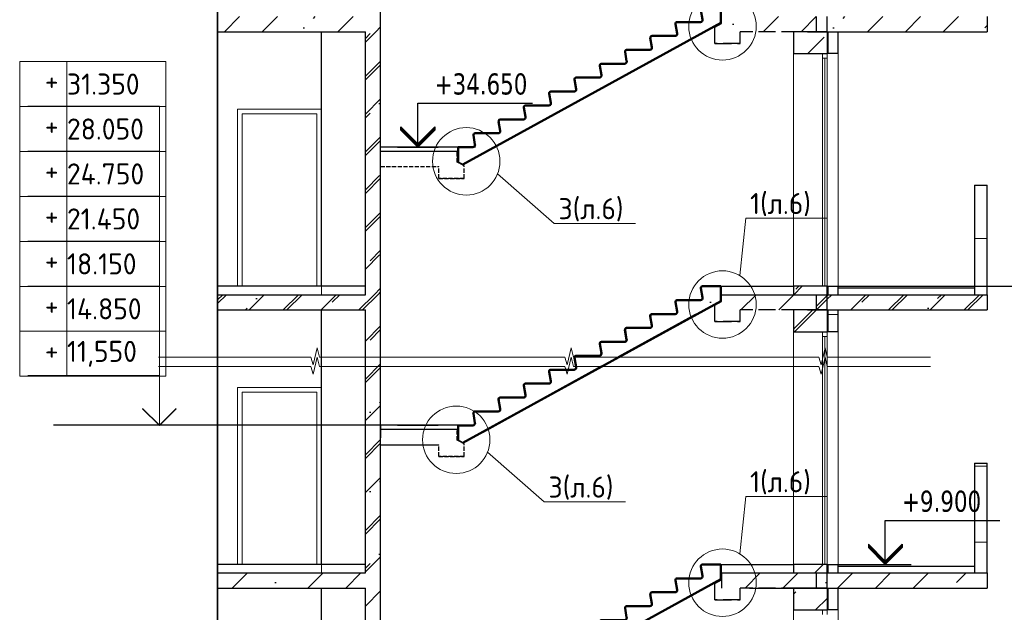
# Model space of a CAD drawing. Header units: millimetres. Extents: x 259029 to 2494469, y -731578 to -57567.
# Tile 23 of 207: x 347832 to 359518, y -640474 to -633444. Entities that reach past the tile are written whole.
import ezdxf
from ezdxf import colors
from ezdxf.entities.mleader import LeaderData, LeaderLine
from ezdxf.math import Vec2, Vec3

# ---------------------------------------------------------------- set-up
doc = ezdxf.new("R2010")
doc.units = ezdxf.units.MM
doc.linetypes.add('______2', pattern=[270, 200, -70])
doc.layers.get('Defpoints').update_dxf_attribs({"color": 140})
for name, color, linetype, lineweight in [('RAZMER', 100, 'Continuous', 15), ('Standard', 7, 'Continuous', 25), ('АС-Таблицы', 7, 'Continuous', 20), ('Общий01', 7, 'Continuous', 13), ('отметки', 243, 'Continuous', 18), ('ПЛИТА', 152, 'Continuous', 35), ('Размеры кладочные', 3, 'Continuous', 20), ('РАЗРЕЗЫ', 10, 'Continuous', 60), ('Символы 0.20', 1, 'Continuous', 20), ('Стена', 7, 'Continuous', 50), ('Стена_ бетон не несущ.', 253, 'Continuous', 35), ('Стена_ бетон несущ.', 253, 'Continuous', 70)]:
    doc.layers.add(name, color=color, linetype=linetype, lineweight=lineweight)
doc.styles.add('TAHOMA', font='tahoma.ttf')
doc.styles.add('ГОСТ', font='GOST_Common.ttf')
pattern_1 = [(45, (-470712.6, -283940.7), (-449.0128, 449.0128), []), (45, (-470263.6, -283940.7), (-449.0128, 449.0128), [793.75, -158.75, 0, -158.75])]
pattern_2 = [(45, (-470712.6, -303740.7), (-449.0128, 449.0128), []), (45, (-470263.6, -303740.7), (-449.0128, 449.0128), [793.75, -158.75, 0, -158.75])]
pattern_3 = [(0, (347798.94, -661691.55), (450, 450), [450, -450]), (90, (347798.94, -661691.55), (-450, 450), [450, -450])]
pattern_4 = [(0, (347798.94, -681491.55), (450, 450), [450, -450]), (90, (347798.94, -681491.55), (-450, 450), [450, -450])]

# ---------------------------------------------------------------- blocks, each defined once
blk = doc.blocks.new('*T293')
at = {"layer": 'Defpoints', "color": 8, "linetype": 'ByBlock', "lineweight": 0, "transparency": 16777216}
for p, q in [((0, 0), (1734, 0)), ((0, 0), (0, -3733)), ((561, 0), (561, -3733)), ((1734, 0), (1734, -3733)), ((0, -533), (1734, -533)), ((0, -1067), (1734, -1067)), ((0, -1600), (1734, -1600)), ((0, -2133), (1734, -2133)), ((0, -2667), (1734, -2667)), ((0, -3200), (1734, -3200)), ((0, -3733), (1734, -3733))]:
    blk.add_line(p, q, dxfattribs=at)
at = {"layer": 'АС-Таблицы', "color": 0, "transparency": 16777216, "char_height": 250, "style": 'ГОСТ'}
for s, insert, width, attachment_point in [('31.350', (561, -267), 1173.09, 4), ('+', (461, -100), 361.22, 3), ('+', (461, -633), 361.22, 3), ('28.050', (561, -800), 1173.09, 4), ('+', (461, -1167), 361.22, 3), ('24.750', (561, -1333), 1173.09, 4), ('+', (461, -1700), 361.22, 3), ('21.450', (561, -1867), 1173.09, 4), ('+', (461, -2233), 361.22, 3), ('18.150', (561, -2400), 1173.09, 4), ('14.850', (561, -2933), 1173.09, 4), ('+', (461, -2767), 361.22, 3), ('+', (461, -3300), 361.22, 3), ('11,550', (561, -3467), 1173.09, 4)]:
    blk.add_mtext(s, dxfattribs=dict(at, insert=insert, width=width, attachment_point=attachment_point))
blk = doc.blocks.new('НОВЫЙ')
at = {"layer": 'Standard', "color": 5, "linetype": 'Continuous', "lineweight": 50, "transparency": 33554687}
for p, q in [((381795, -472257), (381776, -472146)), ((381796, -472122), (382011, -472122)), ((382011, -472122), (381835, -472122)), ((382011, -472122), (382011, -472298)), ((378952, -473979), (382011, -472298)), ((381495, -472422), (381476, -472311)), ((381496, -472287), (381771, -472287)), ((381195, -472587), (381176, -472476)), ((381196, -472452), (381471, -472452)), ((380895, -472752), (380876, -472641)), ((380896, -472617), (381171, -472617)), ((380596, -472782), (380871, -472782)), ((380595, -472917), (380576, -472806)), ((380295, -473082), (380276, -472971)), ((380296, -472947), (380571, -472947)), ((379995, -473247), (379976, -473136)), ((379996, -473112), (380271, -473112)), ((379695, -473412), (379676, -473301)), ((379696, -473277), (379971, -473277)), ((379395, -473577), (379376, -473466)), ((379396, -473442), (379671, -473442)), ((379095, -473742), (379076, -473631)), ((379096, -473607), (379371, -473607)), ((378895, -473772), (378895, -473837)), ((378895, -473772), (378895, -473948)), ((378895, -473772), (379071, -473772))]:
    blk.add_line(p, q, dxfattribs=at)
for centre, radius, start, end in [((381796, -472142), 20, 90, 191.3099), ((381496, -472307), 20, 90, 191.3099), ((381771, -472262), 25, 270, 11.3099), ((381471, -472427), 25, 270, 11.3099), ((381196, -472472), 20, 90, 191.3099), ((380896, -472637), 20, 90, 191.3099), ((381171, -472592), 25, 270, 11.3099), ((380596, -472802), 20, 90, 191.3099), ((380871, -472757), 25, 270, 11.3099), ((380296, -472967), 20, 90, 191.3099), ((380571, -472922), 25, 270, 11.3099), ((379996, -473132), 20, 90, 191.3099), ((380271, -473087), 25, 270, 11.3099), ((379971, -473252), 25, 270, 11.3099), ((379696, -473297), 20, 90, 191.3099), ((379396, -473462), 20, 90, 191.3099), ((379671, -473417), 25, 270, 11.3099), ((379371, -473582), 25, 270, 11.3099), ((379096, -473627), 20, 90, 191.3099), ((379071, -473747), 25, 270, 11.3099)]:
    blk.add_arc(centre, radius, start, end, dxfattribs=at)
at = {"layer": 'РАЗРЕЗЫ', "color": 5, "lineweight": 35}
for p, q in [((382011, -472298), (382011, -472122)), ((382011, -472298), (382011, -472298)), ((378895, -473948), (378895, -473772)), ((378952, -473979), (378895, -473948))]:
    blk.add_line(p, q, dxfattribs=at)
blk = doc.blocks.new('выаыв')
at = {"layer": 'Standard', "color": 7, "linetype": '______2', "lineweight": 30}
for p, q in [((483017, -472887), (483017, -472378)), ((486656, -473099), (486656, -472378)), ((482696, -473063), (483017, -472887)), ((482696, -473659), (482696, -473063)), ((482696, -473659), (482696, -473279)), ((483896, -473659), (483896, -473099)), ((486656, -473099), (483896, -473099)), ((483896, -473659), (482696, -473659)), ((483896, -473659), (482696, -473659)), ((482696, -473659), (483896, -473659)), ((483896, -473659), (482696, -473659))]:
    blk.add_line(p, q, dxfattribs=at)
at = {"layer": 'ПЛИТА', "color": 0, "lineweight": 30}
blk.add_line((483017, -472378), (486656, -472378), dxfattribs=at)
blk = doc.blocks.new('_None')

msp = doc.modelspace()

# ---------------------------------------------------------------- hatches: boundary and pattern name
at = {"layer": 'Standard', "linetype": 'Continuous', "lineweight": 13}
h = msp.add_hatch(dxfattribs=at)
h.set_pattern_fill('____', scale=450, style=0, pattern_type=2)
h.set_pattern_definition(pattern_3)
h.paths.add_polyline_path([(359165.6, -636705.6), (359315.6, -636705.6), (359315.6, -635405.6), (359165.6, -635405.6)], flags=0)
h = msp.add_hatch(dxfattribs=at)
h.set_pattern_fill('____', scale=450, style=0, pattern_type=2)
h.set_pattern_definition(pattern_4)
h.paths.add_polyline_path([(359165.6, -636705.6), (359315.6, -636705.6), (359315.6, -635405.6), (359165.6, -635405.6)], flags=0)
h = msp.add_hatch(dxfattribs=at)
h.set_pattern_fill('____', scale=450, style=0, pattern_type=2)
h.set_pattern_definition(pattern_3)
h.paths.add_polyline_path([(357545.6, -637145.6), (357545.6, -636885.6), (357425.6, -636885.6), (357425.6, -637145.6)], flags=0)
h = msp.add_hatch(dxfattribs=at)
h.set_pattern_fill('____', scale=450, style=0, pattern_type=2)
h.set_pattern_definition(pattern_4)
h.paths.add_polyline_path([(357545.6, -637145.6), (357545.6, -636885.6), (357425.6, -636885.6), (357425.6, -637145.6)], flags=0)
h = msp.add_hatch(dxfattribs=at)
h.set_pattern_fill('____', scale=450, style=0, pattern_type=2)
h.set_pattern_definition(pattern_3)
h.paths.add_polyline_path([(359165.6, -640005.6), (359315.6, -640005.6), (359315.6, -638705.6), (359165.6, -638705.6)], flags=0)
at = {"layer": 'Стена_ бетон несущ.', "linetype": 'Continuous', "lineweight": 25}
h = msp.add_hatch(dxfattribs=at)
h.set_pattern_fill('ANSI35', scale=100, style=0)
h.set_pattern_definition(pattern_2)
h.paths.add_polyline_path([(350180.4, -633405.6), (350180.4, -633585.6), (352115.6, -633585.6), (352115.6, -633405.6)])
h = msp.add_hatch(dxfattribs=at)
h.set_pattern_fill('ANSI35', scale=100, style=0)
h.set_pattern_definition([(45, (-470447, -300440.7), (-449.0128, 449.0128), []), (45, (-469998, -300440.7), (-449.0128, 449.0128), [793.75, -158.75, 0, -158.75])])
h.paths.add_polyline_path([(356181.2, -633585.6), (357551.3, -633585.6), (357551.3, -633405.6), (356181.2, -633405.6)])
h = msp.add_hatch(dxfattribs=at)
h.set_pattern_fill('ANSI35', scale=100, style=0)
h.set_pattern_definition(pattern_2)
h.paths.add_polyline_path([(357415.6, -633405.6), (357415.6, -633585.6), (359315.6, -633585.6), (359315.6, -633405.6)])
h = msp.add_hatch(dxfattribs=at)
h.set_pattern_fill('ANSI35', scale=100, style=0)
h.set_pattern_definition(pattern_1)
h.paths.add_polyline_path([(352115.6, -636705.6), (352115.6, -633585.6), (351935.6, -633585.6), (351935.6, -636705.6)])
h = msp.add_hatch(dxfattribs=at)
h.set_pattern_fill('ANSI35', scale=100, style=0)
h.set_pattern_definition(pattern_2)
h.paths.add_polyline_path([(352115.6, -636705.6), (352115.6, -633585.6), (351935.6, -633585.6), (351935.6, -636705.6)])
at = {"layer": 'Стена_ бетон несущ.', "linetype": 'Continuous', "lineweight": 13}
h = msp.add_hatch(dxfattribs=at)
h.set_pattern_fill('ANSI35', color=9, scale=100, style=0)
h.set_pattern_definition(pattern_2)
h.paths.add_polyline_path([(357415.6, -633845.6), (357415.6, -633585.6), (357015.6, -633585.6), (357015.6, -633845.6)], flags=0)
h = msp.add_hatch(dxfattribs=at)
h.set_pattern_fill('ANSI35', color=9, scale=100, style=0)
h.set_pattern_definition(pattern_1)
h.paths.add_polyline_path([(357015.6, -636705.6), (357415.6, -636705.6), (357415.6, -636605.6), (357015.6, -636605.6)], flags=0)
h = msp.add_hatch(dxfattribs=at)
h.set_pattern_fill('ANSI35', color=9, scale=100, style=0)
h.set_pattern_definition(pattern_2)
h.paths.add_polyline_path([(357015.6, -636705.6), (357415.6, -636705.6), (357415.6, -636605.6), (357015.6, -636605.6)], flags=0)
at = {"layer": 'Стена_ бетон несущ.', "linetype": 'Continuous', "lineweight": 25}
h = msp.add_hatch(dxfattribs=at)
h.set_pattern_fill('ANSI35', scale=100, style=0)
h.set_pattern_definition(pattern_1)
h.paths.add_polyline_path([(350180.4, -636705.6), (350180.4, -636885.6), (352115.6, -636885.6), (352115.6, -636705.6)])
h = msp.add_hatch(dxfattribs=at)
h.set_pattern_fill('ANSI35', scale=100, style=0)
h.set_pattern_definition(pattern_2)
h.paths.add_polyline_path([(350180.4, -636705.6), (350180.4, -636885.6), (352115.6, -636885.6), (352115.6, -636705.6)])
h = msp.add_hatch(dxfattribs=at)
h.set_pattern_fill('ANSI35', scale=100, style=0)
h.set_pattern_definition(pattern_2)
h.paths.add_polyline_path([(355915.6, -636885.6), (357285.7, -636885.6), (357285.7, -636705.6), (355915.6, -636705.6)])
at = {"layer": 'Стена_ бетон несущ.', "linetype": 'Continuous', "lineweight": 13}
h = msp.add_hatch(dxfattribs=at)
h.set_pattern_fill('ANSI35', scale=100, style=0)
h.set_pattern_definition(pattern_1)
h.paths.add_polyline_path([(357285.7, -636885.6), (357415.6, -636885.6), (357415.6, -636705.6), (357285.7, -636705.6)], flags=0)
h = msp.add_hatch(dxfattribs=at)
h.set_pattern_fill('ANSI35', scale=100, style=0)
h.set_pattern_definition(pattern_2)
h.paths.add_polyline_path([(357285.7, -636885.6), (357415.6, -636885.6), (357415.6, -636705.6), (357285.7, -636705.6)], flags=0)
at = {"layer": 'Стена_ бетон несущ.', "linetype": 'Continuous', "lineweight": 25}
h = msp.add_hatch(dxfattribs=at)
h.set_pattern_fill('ANSI35', scale=100, style=0)
h.set_pattern_definition(pattern_1)
h.paths.add_polyline_path([(357415.6, -636705.6), (357415.6, -636885.6), (359315.6, -636885.6), (359315.6, -636705.6)])
h = msp.add_hatch(dxfattribs=at)
h.set_pattern_fill('ANSI35', scale=100, style=0)
h.set_pattern_definition(pattern_2)
h.paths.add_polyline_path([(357415.6, -636705.6), (357415.6, -636885.6), (359315.6, -636885.6), (359315.6, -636705.6)])
h = msp.add_hatch(dxfattribs=at)
h.set_pattern_fill('ANSI35', scale=100, style=0)
h.set_pattern_definition(pattern_1)
h.paths.add_polyline_path([(352115.6, -640005.6), (352115.6, -636885.6), (351935.6, -636885.6), (351935.6, -640005.6)])
h = msp.add_hatch(dxfattribs=at)
h.set_pattern_fill('ANSI35', scale=100, style=0)
h.set_pattern_definition(pattern_2)
h.paths.add_polyline_path([(352115.6, -640005.6), (352115.6, -636885.6), (351935.6, -636885.6), (351935.6, -640005.6)])
at = {"layer": 'Стена_ бетон несущ.', "linetype": 'Continuous', "lineweight": 13}
h = msp.add_hatch(dxfattribs=at)
h.set_pattern_fill('ANSI35', color=9, scale=100, style=0)
h.set_pattern_definition(pattern_1)
h.paths.add_polyline_path([(357415.6, -637145.6), (357415.6, -636885.6), (357015.6, -636885.6), (357015.6, -637145.6)], flags=0)
h = msp.add_hatch(dxfattribs=at)
h.set_pattern_fill('ANSI35', color=9, scale=100, style=0)
h.set_pattern_definition(pattern_2)
h.paths.add_polyline_path([(357415.6, -637145.6), (357415.6, -636885.6), (357015.6, -636885.6), (357015.6, -637145.6)], flags=0)
h = msp.add_hatch(dxfattribs=at)
h.set_pattern_fill('ANSI35', color=9, scale=100, style=0)
h.set_pattern_definition(pattern_1)
h.paths.add_polyline_path([(357015.6, -640005.6), (357415.6, -640005.6), (357415.6, -639905.6), (357015.6, -639905.6)], flags=0)
at = {"layer": 'Стена_ бетон несущ.', "linetype": 'Continuous', "lineweight": 25}
h = msp.add_hatch(dxfattribs=at)
h.set_pattern_fill('ANSI35', scale=100, style=0)
h.set_pattern_definition(pattern_1)
h.paths.add_polyline_path([(350180.4, -640005.6), (350180.4, -640185.6), (352115.6, -640185.6), (352115.6, -640005.6)])
h = msp.add_hatch(dxfattribs=at)
h.set_pattern_fill('ANSI35', scale=100, style=0)
h.set_pattern_definition([(45, (-470462.54, -283940.7), (-449.0128, 449.0128), []), (45, (-470013.5, -283940.7), (-449.0128, 449.0128), [793.75, -158.75, 0, -158.75])])
h.paths.add_polyline_path([(356165.7, -640185.6), (357535.8, -640185.6), (357535.8, -640005.6), (356165.7, -640005.6)])
h = msp.add_hatch(dxfattribs=at)
h.set_pattern_fill('ANSI35', scale=100, style=0)
h.set_pattern_definition(pattern_1)
h.paths.add_polyline_path([(357415.6, -640005.6), (357415.6, -640185.6), (359315.6, -640185.6), (359315.6, -640005.6)])
h = msp.add_hatch(dxfattribs=at)
h.set_pattern_fill('ANSI35', scale=100, style=0)
h.set_pattern_definition(pattern_1)
h.paths.add_polyline_path([(352115.6, -643305.6), (352115.6, -640185.6), (351935.6, -640185.6), (351935.6, -643305.6)])
at = {"layer": 'Стена_ бетон несущ.', "linetype": 'Continuous', "lineweight": 13}
h = msp.add_hatch(dxfattribs=at)
h.set_pattern_fill('ANSI35', color=9, scale=100, style=0)
h.set_pattern_definition(pattern_1)
h.paths.add_polyline_path([(357415.6, -640445.6), (357415.6, -640185.6), (357015.6, -640185.6), (357015.6, -640445.6)], flags=0)

# ---------------------------------------------------------------- linework, layer by layer
at = {"color": 0}
for p, q in [((357545.6, -636605.6), (361628.4, -636605.6)), ((352317.5, -638255.6), (348234.7, -638255.6)), ((357452.6, -639904.6), (358410.9, -639904.6))]:
    msp.add_line(p, q, dxfattribs=at)
at = {"layer": 'RAZMER', "color": 30, "ltscale": 100}
for p, q in [((349490.7, -634469.9, 0), (347928.2, -634469.9, 0)), ((349490.7, -637658.3, 0), (349490.7, -634469.9, 0)), ((349490.7, -635003.2, 0), (347928.2, -635003.2, 0)), ((349490.7, -635536.6, 0), (347928.2, -635536.6, 0)), ((349490.7, -636069.9, 0), (347928.2, -636069.9, 0)), ((349490.7, -636603.2, 0), (347928.2, -636603.2, 0)), ((349490.7, -637136.6, 0), (347928.2, -637136.6, 0)), ((349490.7, -637810.9, 0), (349490.7, -637210.9, 0)), ((349490.7, -637664.6, 0), (347928.2, -637664.6, 0))]:
    msp.add_line(p, q, dxfattribs=at)
at = {"layer": 'RAZMER'}
msp.add_line((349490.7, -637655.6, 0), (349490.7, -638255.6), dxfattribs=at)
at = {"layer": 'Standard', "color": 7, "linetype": 'Continuous', "lineweight": 25}
for p, q in [((352115.6, -636885.6), (352115.6, -631362.8)), ((352115.6, -636885.6), (352115.6, -631362.8)), ((352115.6, -633585.6), (352115.6, -631555.6)), ((352115.6, -634955.6), (352115.6, -633405.6)), ((352115.6, -634955.6), (352115.6, -633405.6)), ((357415.6, -633585.6), (357415.6, -633405.6)), ((351935.6, -636705.6), (351935.6, -633585.6)), ((351935.6, -636705.6), (351935.6, -633585.6)), ((352557.5, -634955.6), (352557.5, -634435.6)), ((352557.5, -634435.6), (353917.5, -634435.6)), ((352557.5, -634955.6), (352557.5, -634435.6)), ((352557.5, -634435.6), (353917.5, -634435.6)), ((352357.5, -634755.6), (352357.5, -634715.6)), ((352357.5, -634715.6), (352557.5, -634915.6)), ((352357.5, -634755.6), (352357.5, -634715.6)), ((352357.5, -634715.6), (352557.5, -634915.6)), ((352557.5, -634935.6), (352357.5, -634735.6)), ((352557.5, -634935.6), (352357.5, -634735.6)), ((352557.5, -634915.6), (352757.5, -634715.6)), ((352557.5, -634915.6), (352757.5, -634715.6)), ((352757.5, -634735.6), (352557.5, -634935.6)), ((352757.5, -634735.6), (352557.5, -634935.6)), ((352757.5, -634715.6), (352757.5, -634735.6)), ((352757.5, -634715.6), (352757.5, -634735.6)), ((352757.5, -634735.6), (352757.5, -634755.6)), ((352757.5, -634735.6), (352757.5, -634755.6)), ((352557.5, -634955.6), (352357.5, -634755.6)), ((352557.5, -634955.6), (352357.5, -634755.6)), ((352757.5, -634755.6), (352557.5, -634955.6)), ((352757.5, -634755.6), (352557.5, -634955.6)), ((352317.5, -634955.6), (352797.5, -634955.6)), ((352317.5, -634955.6), (352797.5, -634955.6)), ((352115.6, -638255.6), (352115.6, -636705.6)), ((352115.6, -638255.6), (352115.6, -636705.6)), ((357415.6, -636885.6), (357415.6, -636705.6)), ((357415.6, -636885.6), (357415.6, -636705.6)), ((351935.6, -640005.6), (351935.6, -636885.6)), ((351935.6, -640005.6), (351935.6, -636885.6)), ((352115.6, -646785.6), (352115.6, -637557.7)), ((352317.5, -638255.6), (352797.5, -638255.6)), ((352115.6, -640185.6), (352115.6, -638405.6)), ((358104.2, -639905.6), (358104.2, -639385.6)), ((358104.2, -639385.6), (359464.2, -639385.6)), ((357904.2, -639665.6), (358104.2, -639865.6)), ((357904.2, -639665.6), (357904.2, -639685.6)), ((358104.2, -639885.6), (357904.2, -639685.6)), ((357904.2, -639685.6), (357904.2, -639705.6)), ((358104.2, -639905.6), (357904.2, -639705.6)), ((358104.2, -639865.6), (358304.2, -639665.6)), ((358304.2, -639685.6), (358104.2, -639885.6)), ((358304.2, -639705.6), (358104.2, -639905.6)), ((358304.2, -639665.6), (358304.2, -639685.6)), ((358304.2, -639685.6), (358304.2, -639705.6)), ((352115.6, -643485.6), (352115.6, -640005.6)), ((357415.6, -640185.6), (357415.6, -640005.6)), ((351935.6, -643305.6), (351935.6, -640185.6))]:
    msp.add_line(p, q, dxfattribs=at)
at = {"layer": 'Standard', "color": 7, "linetype": '______2', "lineweight": 30}
for p, q in [((356162, -633487.4), (356162, -633405.6)), ((356081.8, -633531.6), (356162, -633487.4)), ((356081.8, -633725.6), (356081.8, -633531.6)), ((356081.8, -633725.6), (356081.8, -633630.6)), ((356381.8, -633725.6), (356381.8, -633585.6)), ((357071.8, -633585.6), (356381.8, -633585.6)), ((356381.8, -633725.6), (356081.8, -633725.6)), ((356381.8, -633725.6), (356081.8, -633725.6)), ((356081.8, -633725.6), (356381.8, -633725.6)), ((356381.8, -633725.6), (356081.8, -633725.6)), ((356162, -636787.4), (356162, -636705.6)), ((356081.8, -636831.6), (356162, -636787.4)), ((356081.8, -637025.6), (356081.8, -636831.6)), ((356081.8, -637025.6), (356081.8, -636930.6)), ((356381.8, -637025.6), (356381.8, -636885.6)), ((357071.8, -636885.6), (356381.8, -636885.6)), ((356381.8, -637025.6), (356081.8, -637025.6)), ((356381.8, -637025.6), (356081.8, -637025.6)), ((356081.8, -637025.6), (356381.8, -637025.6)), ((356381.8, -637025.6), (356081.8, -637025.6)), ((356081.8, -640131.6), (356162, -640087.4)), ((356162, -640087.4), (356162, -640005.6)), ((356081.8, -640325.6), (356081.8, -640131.6)), ((356081.8, -640325.6), (356081.8, -640230.6)), ((356381.8, -640325.6), (356381.8, -640185.6)), ((357071.8, -640185.6), (356381.8, -640185.6)), ((356381.8, -640325.6), (356081.8, -640325.6)), ((356381.8, -640325.6), (356081.8, -640325.6)), ((356081.8, -640325.6), (356381.8, -640325.6)), ((356381.8, -640325.6), (356081.8, -640325.6))]:
    msp.add_line(p, q, dxfattribs=at)
at = {"layer": 'Standard', "color": 7, "linetype": 'Continuous', "lineweight": 13}
for p, q in [((357359.6, -633845.6), (357359.6, -633901.6)), ((357359.6, -633901.6), (357359.6, -636605.6)), ((357359.6, -633901.6), (357359.6, -636605.6)), ((357359.6, -633901.6), (357415.6, -633901.6)), ((357387.6, -636604.6), (357387.6, -633901.6)), ((357387.6, -636604.6), (357387.6, -633901.6)), ((357415.6, -633901.6), (357415.6, -633845.6)), ((357415.6, -636605.6), (357415.6, -633901.6)), ((357415.6, -636605.6), (357415.6, -633901.6)), ((351359.6, -634561.6), (350471.6, -634561.6)), ((350471.6, -634561.6), (350471.6, -636605.6)), ((351359.6, -634561.6), (350471.6, -634561.6)), ((350471.6, -634561.6), (350471.6, -636605.6)), ((351359.6, -636605.6), (351359.6, -634561.6)), ((351359.6, -636605.6), (351359.6, -634561.6)), ((357359.6, -637145.6), (357359.6, -637201.6)), ((357359.6, -637145.6), (357359.6, -637201.6)), ((357415.6, -637201.6), (357415.6, -637145.6)), ((357415.6, -637201.6), (357415.6, -637145.6)), ((357359.6, -637201.6), (357359.6, -639905.6)), ((357359.6, -637201.6), (357415.6, -637201.6)), ((357359.6, -637201.6), (357359.6, -639905.6)), ((357359.6, -637201.6), (357415.6, -637201.6)), ((357387.6, -639904.6), (357387.6, -637201.6)), ((357387.6, -639904.6), (357387.6, -637201.6)), ((357415.6, -639905.6), (357415.6, -637201.6)), ((357415.6, -639905.6), (357415.6, -637201.6)), ((351359.6, -637861.6), (350471.6, -637861.6)), ((350471.6, -637861.6), (350471.6, -639905.6)), ((351359.6, -639905.6), (351359.6, -637861.6)), ((357359.6, -640445.6), (357359.6, -640501.6)), ((357415.6, -640501.6), (357415.6, -640445.6))]:
    msp.add_line(p, q, dxfattribs=at)
at = {"layer": 'Standard', "color": 1, "linetype": 'Continuous', "lineweight": 50, "transparency": 33554687}
for p, q in [((355635.2, -636905.7), (355616, -636794.6)), ((354940.3, -637447.1), (355851.2, -636946.4)), ((355335.2, -637070.7), (355316, -636959.6)), ((355335.6, -636935.6), (355610.7, -636935.6)), ((355035.2, -637235.7), (355016, -637124.6)), ((355035.6, -637100.6), (355310.7, -637100.6)), ((354735.2, -637400.7), (354716, -637289.6)), ((354735.6, -637265.6), (355010.7, -637265.6)), ((354435.6, -637430.6), (354710.7, -637430.6)), ((353324.8, -638335.1), (354739, -637557.7)), ((354135.2, -637730.7), (354116, -637619.6)), ((354135.6, -637595.6), (354410.7, -637595.6)), ((354435.2, -637565.7), (354433.8, -637557.7)), ((353835.6, -637760.6), (354110.7, -637760.6)), ((353835.2, -637895.7), (353816, -637784.6)), ((353535.2, -638060.7), (353516, -637949.6)), ((353535.6, -637925.6), (353810.7, -637925.6)), ((353235.6, -638090.6), (353510.7, -638090.6))]:
    msp.add_line(p, q, dxfattribs=at)
for centre, radius, start, end in [((355635.6, -636790.6), 20, 90, 191.30993), ((355335.6, -636955.6), 20, 90, 191.30993), ((355610.7, -636910.6), 25, 270, 11.30993), ((355310.7, -637075.6), 25, 270, 11.30993), ((355035.6, -637120.6), 20, 90, 191.30993), ((354735.6, -637285.6), 20, 90, 191.30993), ((355010.7, -637240.6), 25, 270, 11.30993), ((354435.6, -637450.6), 20, 90, 169.72002), ((354710.7, -637405.6), 25, 270, 11.30993), ((354135.6, -637615.6), 20, 90, 191.30993), ((354410.7, -637570.6), 25, 270, 11.30993), ((353835.6, -637780.6), 20, 90, 191.30993), ((354110.7, -637735.6), 25, 270, 11.30993), ((353810.7, -637900.6), 25, 270, 11.30993), ((353535.6, -637945.6), 20, 90, 191.30993), ((353235.6, -638110.6), 20, 90, 190.6777), ((353510.7, -638065.6), 25, 270, 11.30993)]:
    msp.add_arc(centre, radius, start, end, dxfattribs=at)
at = {"layer": 'Общий01', "color": 7, "linetype": 'Continuous', "lineweight": 25}
for p, q in [((350180.4, -633585.6), (351935.6, -633585.6)), ((357181.6, -633585.6), (359315.6, -633585.6)), ((351935.6, -636605.6), (350180.4, -636605.6)), ((351935.6, -636605.6), (350180.4, -636605.6)), ((355946.9, -636605.6), (357015.6, -636605.6)), ((355956, -636605.6), (357015.6, -636605.6)), ((356152, -636605.6), (357015.6, -636605.6)), ((350180.4, -636705.6), (351935.6, -636705.6)), ((350180.4, -636705.6), (351935.6, -636705.6)), ((356161.1, -636705.6), (359315.6, -636705.6)), ((356161.1, -636705.6), (359315.6, -636705.6)), ((357545.6, -636625.6), (359165.6, -636625.6)), ((357545.6, -636625.6), (359165.6, -636625.6)), ((350180.4, -636885.6), (351935.6, -636885.6)), ((350180.4, -636885.6), (351935.6, -636885.6)), ((357181.6, -636885.6), (359315.6, -636885.6)), ((351935.6, -639905.6), (350180.4, -639905.6)), ((355915.6, -639905.6), (357015.6, -639905.6)), ((356152, -639905.6), (357015.6, -639905.6)), ((357545.6, -639925.6), (359165.6, -639925.6)), ((350180.4, -640005.6), (351935.6, -640005.6)), ((356165.7, -640185.6), (356165.7, -640005.6)), ((356215.6, -640005.6), (359315.6, -640005.6)), ((350180.4, -640185.6), (351935.6, -640185.6)), ((356491.7, -640185.6), (359315.6, -640185.6))]:
    msp.add_line(p, q, dxfattribs=at)
at = {"layer": 'отметки', "linetype": 'Continuous', "lineweight": 25, "ltscale": 100}
msp.add_lwpolyline([(349690.7, -638055.6), (349490.7, -638255.6), (349290.7, -638055.6)], dxfattribs=at)
at = {"layer": 'отметки', "linetype": 'Continuous', "lineweight": 25, "ltscale": 100, "elevation": 0}
msp.add_lwpolyline([(349690.7, -638058.3), (349490.7, -638258.3), (349290.7, -638058.3)], dxfattribs=at)
at = {"layer": 'ПЛИТА', "color": 0}
msp.add_line((350180.4, -626580), (350180.4, -654000.6), dxfattribs=at)
at = {"layer": 'ПЛИТА', "color": 0, "lineweight": 0}
for p, q in [((356152, -636655.6), (356152, -636605.6)), ((356152, -639955.6), (356152, -639905.6))]:
    msp.add_line(p, q, dxfattribs=at)
at = {"layer": 'ПЛИТА', "color": 0, "lineweight": 30}
for p, q in [((356162, -636705.6), (357071.8, -636705.6)), ((352115.6, -638485.6), (352805.6, -638485.7)), ((356162, -640005.6), (357071.8, -640005.6))]:
    msp.add_line(p, q, dxfattribs=at)
at = {"layer": 'Размеры кладочные'}
for points in [[(352612.2, -637447.1), (351389.4, -637447.1), (351363.8, -637336.7), (351314.9, -637537), (351287.4, -637447.1), (349478.4, -637447.1)], [(355626.1, -637447.1), (354403.2, -637447.1), (354377.6, -637336.7), (354328.8, -637537), (354301.3, -637447.1), (352612.2, -637447.1)], [(358639.9, -637447.1), (357417.1, -637447.1), (357391.5, -637336.7), (357342.6, -637537), (357315.1, -637447.1), (355626.1, -637447.1)], [(352612.2, -637557.7), (351389.4, -637557.7), (351363.8, -637447.3), (351314.9, -637647.6), (351287.4, -637557.7), (349478.4, -637557.7)], [(355626.1, -637557.7), (354403.2, -637557.7), (354377.6, -637447.3), (354328.8, -637647.6), (354301.3, -637557.7), (352612.2, -637557.7)], [(358639.9, -637557.7), (357417.1, -637557.7), (357391.5, -637447.3), (357342.6, -637647.6), (357315.1, -637557.7), (355626.1, -637557.7)]]:
    msp.add_lwpolyline(points, dxfattribs=at)
at = {"layer": 'РАЗРЕЗЫ', "color": 2, "lineweight": -2}
for p, q in [((356004.8, -633562.4), (356152, -633481.5)), ((356004.8, -636862.4), (356152, -636781.5)), ((356004.8, -640162.4), (356152, -640081.5))]:
    msp.add_line(p, q, dxfattribs=at)
at = {"layer": 'Символы 0.20'}
for centre in [(356173, -633522.6), (353132.2, -635124), (356173, -636822.6), (353013.3, -638426.6), (356173, -640122.6)]:
    msp.add_circle(centre, 400, dxfattribs=at)
at = {"layer": 'Стена', "color": 34, "linetype": 'Continuous', "lineweight": 25}
for p, q in [((357425.6, -633845.6), (357425.6, -633585.6)), ((357545.6, -633845.6), (357545.6, -633585.6)), ((357545.6, -633845.6), (357415.6, -633845.6)), ((359165.6, -635405.6), (359165.6, -636705.6)), ((359165.6, -635405.6), (359165.6, -636705.6)), ((359165.6, -635405.6), (359315.6, -635405.6)), ((359315.6, -636705.6), (359315.6, -635405.6)), ((359315.6, -636705.6), (359315.6, -635405.6)), ((357415.6, -636605.6), (357545.6, -636605.6)), ((357415.6, -636605.6), (357545.6, -636605.6)), ((357425.6, -636705.6), (357425.6, -636605.6)), ((357425.6, -636705.6), (357425.6, -636605.6)), ((357545.6, -636705.6), (357545.6, -636605.6)), ((357545.6, -636705.6), (357545.6, -636605.6)), ((357425.6, -637145.6), (357425.6, -636885.6)), ((357425.6, -637145.6), (357425.6, -636885.6)), ((357545.6, -637145.6), (357545.6, -636885.6)), ((357545.6, -637145.6), (357545.6, -636885.6)), ((357545.6, -637145.6), (357415.6, -637145.6)), ((357545.6, -637145.6), (357415.6, -637145.6)), ((359165.6, -638705.6), (359315.6, -638705.6)), ((359165.6, -638705.6), (359165.6, -640005.6)), ((359315.6, -640005.6), (359315.6, -638705.6)), ((357415.6, -639905.6), (357545.6, -639905.6)), ((357425.6, -640005.6), (357425.6, -639905.6)), ((357545.6, -640005.6), (357545.6, -639905.6)), ((357425.6, -640445.6), (357425.6, -640185.6)), ((357545.6, -640445.6), (357545.6, -640185.6)), ((357545.6, -640445.6), (357415.6, -640445.6))]:
    msp.add_line(p, q, dxfattribs=at)
at = {"layer": 'Стена', "color": 34, "linetype": 'Continuous', "lineweight": 13}
for p, q in [((357545.6, -636605.6), (357545.6, -633845.6)), ((357545.6, -636605.6), (357545.6, -633845.6)), ((357545.6, -639905.6), (357545.6, -637145.6)), ((357545.6, -639905.6), (357545.6, -637145.6)), ((357545.6, -643205.6), (357545.6, -640445.6))]:
    msp.add_line(p, q, dxfattribs=at)
at = {"layer": 'Стена', "color": 7, "linetype": 'Continuous', "lineweight": 25}
for p, q in [((353215.6, -634955.6), (352115.6, -634955.6)), ((353215.6, -634955.6), (352115.6, -634955.6)), ((353240.8, -634955.6), (352115.6, -634955.6)), ((353215.6, -638255.6), (352115.6, -638255.6)), ((352115.6, -638255.6), (352115.6, -638405.6)), ((353099.6, -638255.6), (352115.6, -638255.6))]:
    msp.add_line(p, q, dxfattribs=at)
at = {"layer": 'Стена_ бетон не несущ.', "color": 45, "linetype": 'Continuous', "lineweight": 25}
for p, q in [((351415.6, -636605.6), (351415.6, -633585.6)), ((351415.6, -636605.6), (351415.6, -633585.6)), ((351415.6, -639905.6), (351415.6, -636885.6)), ((351415.6, -639905.6), (351415.6, -636885.6)), ((351415.6, -643205.6), (351415.6, -640185.6))]:
    msp.add_line(p, q, dxfattribs=at)
at = {"layer": 'Стена_ бетон не несущ.', "color": 7, "linetype": 'Continuous', "lineweight": 13}
for p, q in [((351415.6, -634505.6), (350415.6, -634505.6)), ((350415.6, -634505.6), (350415.6, -636605.6)), ((351415.6, -634505.6), (350415.6, -634505.6)), ((350415.6, -634505.6), (350415.6, -636605.6)), ((351415.6, -636705.6), (351415.6, -634505.6)), ((351415.6, -636705.6), (351415.6, -634505.6)), ((351415.6, -637805.6), (350415.6, -637805.6)), ((350415.6, -637805.6), (350415.6, -639905.6)), ((351415.6, -640005.6), (351415.6, -637805.6))]:
    msp.add_line(p, q, dxfattribs=at)
at = {"layer": 'Стена_ бетон несущ.', "color": 7, "linetype": 'Continuous', "lineweight": 25}
for p, q in [((357285.7, -633405.6), (357285.7, -633585.6)), ((357415.6, -633585.6), (357415.6, -633405.6)), ((359315.6, -633405.6), (359315.6, -633585.6)), ((357285.7, -636705.6), (357285.7, -636885.6)), ((357285.7, -636705.6), (357285.7, -636885.6)), ((357415.6, -636885.6), (357415.6, -636705.6)), ((357415.6, -636885.6), (357415.6, -636705.6)), ((359315.6, -636705.6), (359315.6, -636885.6)), ((359315.6, -636705.6), (359315.6, -636885.6)), ((357285.7, -640005.6), (357285.7, -640185.6)), ((357415.6, -640185.6), (357415.6, -640005.6)), ((359315.6, -640005.6), (359315.6, -640185.6))]:
    msp.add_line(p, q, dxfattribs=at)
at = {"layer": 'Стена_ бетон несущ.', "color": 9, "linetype": 'Continuous', "lineweight": 25}
for p, q in [((357415.6, -633585.6), (357015.6, -633585.6)), ((357415.6, -633585.6), (357015.6, -633585.6)), ((357015.6, -633585.6), (357015.6, -633845.6)), ((357415.6, -633585.6), (357415.6, -633845.6)), ((357015.6, -633845.6), (357415.6, -633845.6)), ((357015.6, -636605.6), (357015.6, -636705.6)), ((357415.6, -636605.6), (357015.6, -636605.6)), ((357015.6, -636605.6), (357015.6, -636705.6)), ((357415.6, -636605.6), (357015.6, -636605.6)), ((357015.6, -636605.6), (357015.6, -636705.6)), ((357415.6, -636705.6), (357415.6, -636605.6)), ((357415.6, -636705.6), (357415.6, -636605.6)), ((357415.6, -636885.6), (357015.6, -636885.6)), ((357415.6, -636885.6), (357015.6, -636885.6)), ((357415.6, -636885.6), (357015.6, -636885.6)), ((357415.6, -636885.6), (357015.6, -636885.6)), ((357015.6, -636885.6), (357015.6, -637145.6)), ((357015.6, -636885.6), (357015.6, -637145.6)), ((357415.6, -636885.6), (357415.6, -637145.6)), ((357415.6, -636885.6), (357415.6, -637145.6)), ((357015.6, -637145.6), (357415.6, -637145.6)), ((357015.6, -637145.6), (357415.6, -637145.6)), ((357015.6, -639905.6), (357015.6, -640005.6)), ((357415.6, -639905.6), (357015.6, -639905.6)), ((357015.6, -639905.6), (357015.6, -640005.6)), ((357415.6, -640005.6), (357415.6, -639905.6)), ((357415.6, -640185.6), (357015.6, -640185.6)), ((357415.6, -640185.6), (357015.6, -640185.6)), ((357015.6, -640185.6), (357015.6, -640445.6)), ((357415.6, -640185.6), (357415.6, -640445.6)), ((357015.6, -640445.6), (357415.6, -640445.6))]:
    msp.add_line(p, q, dxfattribs=at)
at = {"layer": 'Стена_ бетон несущ.', "color": 9, "linetype": 'Continuous', "lineweight": 13}
for p, q in [((357015.6, -633845.6), (357015.6, -636605.6)), ((357015.6, -633845.6), (357015.6, -636605.6)), ((357015.6, -637145.6), (357015.6, -639905.6)), ((357015.6, -637145.6), (357015.6, -639905.6)), ((357015.6, -640445.6), (357015.6, -643205.6))]:
    msp.add_line(p, q, dxfattribs=at)

# ---------------------------------------------------------------- block references
msp.add_blockref('*T293', (347832.3, -633940.3, 0))
at = {"layer": 'РАЗРЕЗЫ', "color": 2, "lineweight": -2}
for p in [(-25859.4, -161183.9), (-25859.4, -164483.9), (-25859.4, -167783.9)]:
    msp.add_blockref('НОВЫЙ', p, dxfattribs=at)
at = {"layer": 'РАЗРЕЗЫ', "color": 2, "lineweight": -2, "xscale": -0.25, "yscale": 0.25, "zscale": 0.25}
for p in [(473779.7, -516911), (473779.7, -520211)]:
    msp.add_blockref('выаыв', p, dxfattribs=at)

# ---------------------------------------------------------------- texts
at = {"layer": 'Standard', "color": 7, "linetype": 'Continuous', "lineweight": 25, "char_height": 250, "attachment_point": 7, "style": 'TAHOMA'}
for s, insert, width in [('\\W0.86;+34.650', (352757.5, -634335.6), 1183.813), ('{\\W0.86;+9.900}', (358304.2, -639285.6), 1028.162)]:
    msp.add_mtext(s, dxfattribs=dict(at, insert=insert, width=width))

# ---------------------------------------------------------------- leaders
at = {"layer": 'Символы 0.20'}
ml = msp.add_multileader_mtext('Standard', dxfattribs=at)
ml.set_content('3(л.6)', color=256, style='ГОСТ')
ml.set_leader_properties(color=256, linetype='ByLayer', lineweight=-1)
ml.set_arrow_properties(name='NONE')
ml.build(insert=Vec2(0, 0))
ml.multileader.update_dxf_attribs({"text_left_attachment_type": 6, "text_right_attachment_type": 6, "dogleg_length": 0.25, "arrow_head_size": 200, "scale": 100})
ctx = ml.context
ctx.base_point, ctx.scale, ctx.char_height, ctx.arrow_head_size, ctx.landing_gap_size, ctx.plane_origin = Vec3(354202.3, -635860.7), 100, 250, 200, 25, Vec3(354686.6, -636162.5)
ctx.left_attachment, ctx.right_attachment = 6, 6
notes = []
notes.append((ctx, [(0, (1, 1, 0), (354177.3, -635860.7), (1, 0), 25, [(0, [(353503.5, -635272.7)], 0, [])])]))
ctx.mtext.insert, ctx.mtext.width, ctx.mtext.defined_height, ctx.mtext.flow_direction = Vec3(354227.3, -635560.7), 1094.387, 742.8, 5
ml = msp.add_multileader_mtext('Standard', dxfattribs=at)
ml.set_content('1(л.6)', color=256, style='ГОСТ')
ml.set_leader_properties(color=256, linetype='ByLayer', lineweight=-1)
ml.set_arrow_properties(name='NONE')
ml.build(insert=Vec2(0, 0))
ml.multileader.update_dxf_attribs({"text_left_attachment_type": 6, "text_right_attachment_type": 6, "dogleg_length": 0.25, "arrow_head_size": 200, "scale": 100})
ctx = ml.context
ctx.base_point, ctx.scale, ctx.char_height, ctx.arrow_head_size, ctx.landing_gap_size, ctx.plane_origin = Vec3(356474.8, -635799.8), 100, 250, 200, 25, Vec3(357688.9, -637934.2)
ctx.left_attachment, ctx.right_attachment = 6, 6
notes.append((ctx, [(0, (1, 1, 0), (356449.8, -635799.8), (1, 0), 25, [(0, [(356378, -636479.1)], 0, [])])]))
ctx.mtext.insert, ctx.mtext.width, ctx.mtext.flow_direction = Vec3(356499.8, -635499.8), 792.21, 5
ml = msp.add_multileader_mtext('Standard', dxfattribs=at)
ml.set_content('3(л.6)', color=256, style='ГОСТ')
ml.set_leader_properties(color=256, linetype='ByLayer', lineweight=-1)
ml.set_arrow_properties(name='NONE')
ml.build(insert=Vec2(0, 0))
ml.multileader.update_dxf_attribs({"text_left_attachment_type": 6, "text_right_attachment_type": 6, "dogleg_length": 0.25, "arrow_head_size": 200, "scale": 100})
ctx = ml.context
ctx.base_point, ctx.scale, ctx.char_height, ctx.arrow_head_size, ctx.landing_gap_size, ctx.plane_origin = Vec3(354083.5, -639163.2), 100, 250, 200, 25, Vec3(354567.8, -639465)
ctx.left_attachment, ctx.right_attachment = 6, 6
notes.append((ctx, [(0, (1, 1, 0), (354058.5, -639163.2), (1, 0), 25, [(0, [(353384.7, -638575.3)], 0, [])])]))
ctx.mtext.insert, ctx.mtext.width, ctx.mtext.defined_height, ctx.mtext.flow_direction = Vec3(354108.5, -638863.2), 1094.387, 742.8, 5
ml = msp.add_multileader_mtext('Standard', dxfattribs=at)
ml.set_content('1(л.6)', color=256, style='ГОСТ')
ml.set_leader_properties(color=256, linetype='ByLayer', lineweight=-1)
ml.set_arrow_properties(name='NONE')
ml.build(insert=Vec2(0, 0))
ml.multileader.update_dxf_attribs({"text_left_attachment_type": 6, "text_right_attachment_type": 6, "dogleg_length": 0.25, "arrow_head_size": 200, "scale": 100})
ctx = ml.context
ctx.base_point, ctx.scale, ctx.char_height, ctx.arrow_head_size, ctx.landing_gap_size, ctx.plane_origin = Vec3(356474.8, -639099.8), 100, 250, 200, 25, Vec3(357688.9, -641234.2)
ctx.left_attachment, ctx.right_attachment = 6, 6
notes.append((ctx, [(0, (1, 1, 0), (356449.8, -639099.8), (1, 0), 25, [(0, [(356378, -639779.1)], 0, [])])]))
ctx.mtext.insert, ctx.mtext.width, ctx.mtext.flow_direction = Vec3(356499.8, -638799.8), 792.21, 5
for ctx, leaders in notes:
    for number, flags, end, landing, length, lines in leaders:
        leader = LeaderData()
        leader.index, (leader.has_last_leader_line, leader.has_dogleg_vector, leader.attachment_direction) = number, flags
        leader.last_leader_point, leader.dogleg_vector, leader.dogleg_length = Vec3(end), Vec3(landing), length
        for number, points, colour, breaks in lines:
            line = LeaderLine()
            line.index, line.vertices, line.color, line.breaks = number, Vec3.list(points), colors.encode_raw_color(colour), breaks
            leader.lines.append(line)
        ctx.leaders.append(leader)

doc.saveas('drawing.dxf')
